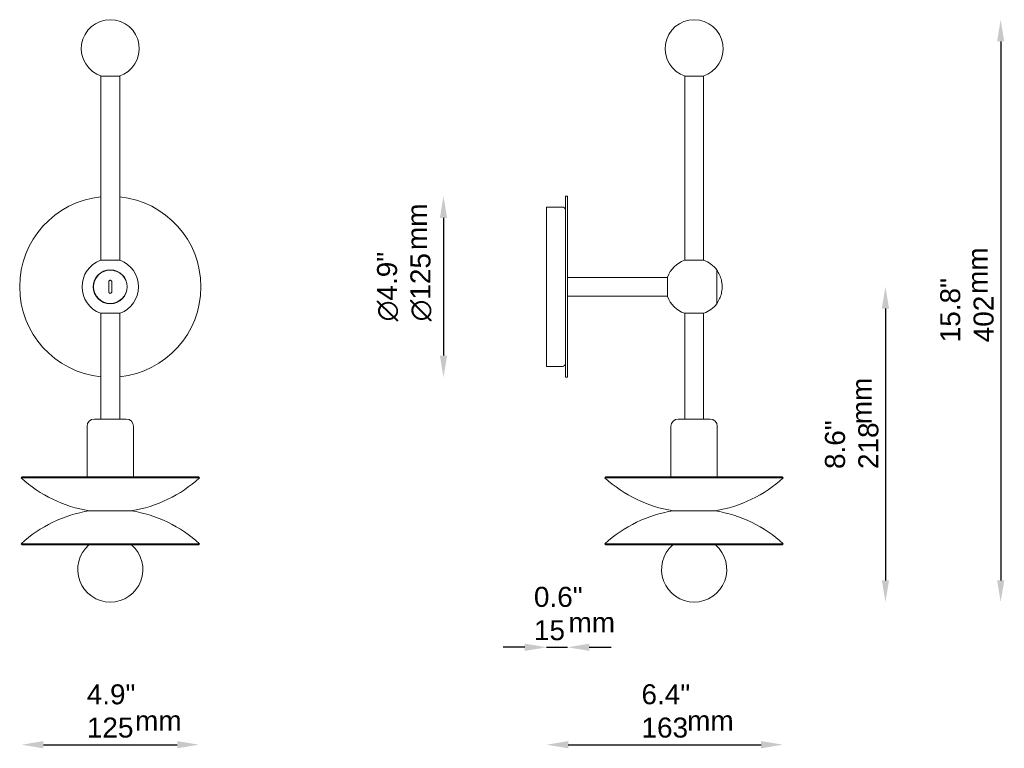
# Model space of a CAD drawing. Header units: millimetres. Extents: x 778 to 1458, y 636 to 1139.
import ezdxf

# ---------------------------------------------------------------- set-up
doc = ezdxf.new("R2010")
doc.units = ezdxf.units.MM
doc.header["$LTSCALE"] = 6
for name, color, linetype, lineweight in [('Symbol (ISO)', 7, 'Continuous', 25), ('Widoczne (ISO)', 7, 'Continuous', 50), ('Wymiar (ISO)', 7, 'Continuous', 25)]:
    doc.layers.add(name, color=color, linetype=linetype, lineweight=lineweight)
doc.styles.add('Tekst notatki (ISO)', font='arial.ttf')
doc.dimstyles.new('Domyślne (ISO)', dxfattribs={"dimscale": 6, "dimtxt": 2.3, "dimasz": 2.5, "dimexe": 3.175, "dimexo": 0, "dimgap": 0.762, "dimtad": 1, "dimdec": 1, "dimlfac": 0.03937, "dimzin": 0, "dimdsep": 46, "dimtxsty": 'Tekst notatki (ISO)', "dimcen": 0.09, "dimdle": 10, "dimclrd": 256, "dimclre": 256, "dimclrt": 256, "dimazin": 2, "dimtfac": 1, "dimtmove": 0, "dimatfit": 3, "dimfxl": 0, "dimtolj": 1, "dimlwd": -1, "dimlwe": -1, "dimarcsym": 0})

# ---------------------------------------------------------------- blocks, each defined once
blk = doc.blocks.new('*D4')
at = {"layer": 'Defpoints', "color": 0, "transparency": 16777216}
for p in [(1156.26, 1016.69), (1070.66, 891.69), (1156.26, 891.69)]:
    blk.add_point(p, dxfattribs=at)
at = {"layer": 'Wymiar (ISO)', "transparency": 16777216}
blk.add_line((1070.66, 1001.69), (1070.66, 906.69), dxfattribs=at)
for points in [[(1068.16, 1001.69), (1073.16, 1001.69), (1070.66, 1016.69)], [(1068.16, 906.69), (1073.16, 906.69), (1070.66, 891.69)]]:
    blk.add_solid(points, dxfattribs=at)
at = {"layer": 'Wymiar (ISO)', "transparency": 16777216, "insert": (1024.81, 930.37), "char_height": 13.8, "attachment_point": 1, "rotation": 90, "style": 'Tekst notatki (ISO)'}
blk.add_mtext('\\A1;{\\fAIGDT|b0|i0;\\ln}\\fArial|b0|i0;{\\H13.8000;4.9"}\\P∅125', dxfattribs=at)
blk = doc.blocks.new('*D5')
at = {"layer": 'Defpoints', "color": 0, "transparency": 16777216}
for p in [(1243.56, 1138.57), (1243.56, 736.54), (1455.06, 736.54)]:
    blk.add_point(p, dxfattribs=at)
at = {"layer": 'Wymiar (ISO)', "transparency": 16777216}
blk.add_line((1455.06, 1123.57), (1455.06, 751.54), dxfattribs=at)
for points in [[(1452.56, 1123.57), (1457.56, 1123.57), (1455.06, 1138.57)], [(1452.56, 751.54), (1457.56, 751.54), (1455.06, 736.54)]]:
    blk.add_solid(points, dxfattribs=at)
at = {"layer": 'Wymiar (ISO)', "transparency": 16777216, "insert": (1413.34, 915.87), "char_height": 13.8, "attachment_point": 1, "rotation": 90, "style": 'Tekst notatki (ISO)'}
blk.add_mtext('\\A1;15.8"\\P402', dxfattribs=at)
blk = doc.blocks.new('*D6')
at = {"layer": 'Defpoints', "color": 0, "transparency": 16777216}
for p in [(1141.76, 899.19), (1304.73, 822.69), (1304.73, 638.09)]:
    blk.add_point(p, dxfattribs=at)
at = {"layer": 'Wymiar (ISO)', "transparency": 16777216}
blk.add_line((1156.76, 638.09), (1289.73, 638.09), dxfattribs=at)
for points in [[(1156.76, 640.59), (1156.76, 635.59), (1141.76, 638.09)], [(1289.73, 640.59), (1289.73, 635.59), (1304.73, 638.09)]]:
    blk.add_solid(points, dxfattribs=at)
at = {"layer": 'Wymiar (ISO)', "transparency": 16777216, "insert": (1207.24, 679.82), "char_height": 13.8, "attachment_point": 1, "style": 'Tekst notatki (ISO)'}
blk.add_mtext('\\A1;6.4"\\P163', dxfattribs=at)
blk = doc.blocks.new('*D7')
at = {"layer": 'Defpoints', "color": 0, "transparency": 16777216}
for p in [(779.6, 776.42), (901.93, 776.42), (901.93, 638.09)]:
    blk.add_point(p, dxfattribs=at)
at = {"layer": 'Wymiar (ISO)', "transparency": 16777216}
blk.add_line((794.6, 638.09), (886.93, 638.09), dxfattribs=at)
for points in [[(794.6, 640.59), (794.6, 635.59), (779.6, 638.09)], [(886.93, 640.59), (886.93, 635.59), (901.93, 638.09)]]:
    blk.add_solid(points, dxfattribs=at)
at = {"layer": 'Wymiar (ISO)', "transparency": 16777216, "insert": (824.59, 679.73), "char_height": 13.8, "attachment_point": 1, "style": 'Tekst notatki (ISO)'}
blk.add_mtext('\\A1;\\fArial|b0|i0;{\\H13.7400;4.9"}\\P125', dxfattribs=at)
blk = doc.blocks.new('*D8')
at = {"layer": 'Defpoints', "color": 0, "transparency": 16777216}
for p in [(1156.26, 1016.69), (1141.76, 1009.19), (1156.26, 705.34)]:
    blk.add_point(p, dxfattribs=at)
at = {"layer": 'Wymiar (ISO)', "transparency": 16777216}
for p, q in [((1126.76, 705.34), (1111.76, 705.34)), ((1141.76, 705.34), (1156.26, 705.34)), ((1171.26, 705.34), (1186.26, 705.34))]:
    blk.add_line(p, q, dxfattribs=at)
for points in [[(1126.76, 707.84), (1126.76, 702.84), (1141.76, 705.34)], [(1171.26, 707.84), (1171.26, 702.84), (1156.26, 705.34)]]:
    blk.add_solid(points, dxfattribs=at)
at = {"layer": 'Wymiar (ISO)', "transparency": 16777216, "insert": (1133.04, 747.06), "char_height": 13.8, "attachment_point": 1, "style": 'Tekst notatki (ISO)'}
blk.add_mtext('\\A1;0.6"\\P15', dxfattribs=at)
blk = doc.blocks.new('*D9')
at = {"layer": 'Defpoints', "color": 0, "transparency": 16777216}
for p in [(1141.76, 954.19), (1243.56, 736.54), (1375.56, 736.54)]:
    blk.add_point(p, dxfattribs=at)
at = {"layer": 'Wymiar (ISO)', "transparency": 16777216}
blk.add_line((1375.56, 939.19), (1375.56, 751.54), dxfattribs=at)
for points in [[(1373.06, 939.19), (1378.06, 939.19), (1375.56, 954.19)], [(1373.06, 751.54), (1378.06, 751.54), (1375.56, 736.54)]]:
    blk.add_solid(points, dxfattribs=at)
at = {"layer": 'Wymiar (ISO)', "transparency": 16777216, "insert": (1333.84, 828.39), "char_height": 13.8, "attachment_point": 1, "rotation": 90, "style": 'Tekst notatki (ISO)'}
blk.add_mtext('\\A1;8.6"\\P218', dxfattribs=at)

msp = doc.modelspace()

# ---------------------------------------------------------------- linework, layer by layer
at = {"layer": 'Widoczne (ISO)', "linetype": 'Continuous', "lineweight": 5}
for p, q in [((847.27, 1099.49), (834.27, 1099.49)), ((834.27, 1099.49), (834.27, 972.49)), ((847.27, 1099.49), (847.27, 972.49)), ((1250.06, 1099.49), (1237.06, 1099.49)), ((1237.06, 1099.49), (1237.06, 972.49)), ((1250.06, 1099.49), (1250.06, 972.49)), ((1154.76, 891.69), (1154.76, 1016.69)), ((1154.76, 1016.69), (1156.26, 1016.69)), ((1156.26, 891.69), (1156.26, 1016.69)), ((1141.76, 1009.19), (1141.76, 899.19)), ((1152.76, 1009.19), (1141.76, 1009.19)), ((834.02, 972.49), (847.52, 972.49)), ((1236.81, 972.49), (1250.31, 972.49)), ((1259.12, 965.94), (1259.12, 942.44)), ((1225.26, 960.69), (1156.26, 960.69)), ((1225.26, 947.44), (1225.26, 960.94)), ((839.77, 957.69), (839.77, 950.69)), ((841.77, 950.69), (841.77, 957.69)), ((1225.26, 947.69), (1156.26, 947.69)), ((847.52, 935.9), (834.02, 935.9)), ((834.27, 862.89), (834.27, 935.9)), ((847.27, 862.89), (847.27, 935.9)), ((1250.31, 935.9), (1236.81, 935.9)), ((1237.06, 862.89), (1237.06, 935.9)), ((1250.06, 862.89), (1250.06, 935.9)), ((1152.76, 899.19), (1141.76, 899.19)), ((1154.76, 891.69), (1156.26, 891.69)), ((829.77, 862.89), (851.77, 862.89)), ((1232.56, 862.89), (1254.56, 862.89)), ((824.77, 857.89), (824.77, 823.07)), ((856.77, 857.89), (856.77, 823.07)), ((1227.56, 857.89), (1227.56, 823.07)), ((1259.56, 857.89), (1259.56, 823.07)), ((779.94, 823.07), (779.27, 822.32)), ((779.27, 822.32), (902.27, 822.32)), ((779.94, 823.07), (901.6, 823.07)), ((901.6, 823.07), (902.27, 822.32)), ((1182.73, 823.07), (1182.06, 822.32)), ((1182.06, 822.32), (1305.06, 822.32)), ((1182.73, 823.07), (1304.39, 823.07)), ((1304.39, 823.07), (1305.06, 822.32)), ((855.27, 799.56), (826.27, 799.56)), ((826.27, 799.56), (855.27, 799.56)), ((1258.06, 799.56), (1229.06, 799.56)), ((1229.06, 799.56), (1258.06, 799.56)), ((902.27, 776.79), (779.27, 776.79)), ((779.94, 776.05), (779.27, 776.79)), ((901.6, 776.05), (779.94, 776.05)), ((901.6, 776.05), (902.27, 776.79)), ((1305.06, 776.79), (1182.06, 776.79)), ((1182.73, 776.05), (1182.06, 776.79)), ((1304.39, 776.05), (1182.73, 776.05)), ((1304.39, 776.05), (1305.06, 776.79))]:
    msp.add_line(p, q, dxfattribs=at)
for radius in [11.75, 11.55]:
    msp.add_circle((840.77, 954.19), radius, dxfattribs=at)
for centre, radius, start, end in [((840.77, 1118.57), 20, 287.4576, 252.5424), ((1243.56, 1118.57), 20, 287.4576, 252.5424), ((840.77, 954.19), 62.5, 95.96956, 264.03044), ((840.77, 954.19), 62.5, 275.96956, 84.03044), ((1152.76, 1007.19), 2, 0, 90), ((840.77, 954.19), 19.5, 110.25225, 249.74775), ((840.77, 954.19), 19.5, 290.25225, 69.74775), ((1243.56, 954.19), 19.5, 110.25225, 159.74775), ((1243.56, 954.19), 19.5, 37.05376, 69.74775), ((1243.41, 954.19), 19.5, 13.34236, 36.32094), ((1243.41, 954.19), 19.47, 349.64634, 10.35366), ((1243.56, 954.19), 19.5, 200.25225, 249.74775), ((1243.41, 954.19), 19.5, 323.67906, 346.65764), ((1243.56, 954.19), 19.5, 290.25225, 322.94624), ((1152.76, 901.19), 2, 270, 0), ((829.77, 857.89), 5, 90, 180), ((851.77, 857.89), 5, 0, 90), ((1232.56, 857.89), 5, 90, 180), ((1254.56, 857.89), 5, 0, 90), ((840.77, 889.39), 91, 227.48182, 260.83137), ((840.77, 889.39), 91, 279.16863, 312.51818), ((1243.56, 889.39), 91, 227.48182, 260.83137), ((1243.56, 889.39), 91, 279.16863, 312.51818), ((840.77, 709.72), 91, 99.16863, 132.51818), ((840.77, 709.72), 91, 47.48182, 80.83137), ((1243.56, 709.72), 91, 99.16863, 132.51818), ((1243.56, 709.72), 91, 47.48182, 80.83137), ((840.77, 759.04), 22.5, 130.91032, 49.08968), ((1243.56, 759.04), 22.5, 130.91032, 49.08968)]:
    msp.add_arc(centre, radius, start, end, dxfattribs=at)
for points, knots in [([(839.77, 957.69), (839.77, 957.82), (839.79, 957.95), (839.9, 958.2), (839.97, 958.31), (840.15, 958.49), (840.26, 958.56), (840.51, 958.67), (840.64, 958.69), (840.89, 958.69), (841.03, 958.67), (841.27, 958.56), (841.38, 958.49), (841.56, 958.31), (841.64, 958.2), (841.74, 957.95), (841.77, 957.82), (841.77, 957.69)], [0, 0, 0, 0, 0.0383302, 0.0383302, 0.0766604, 0.0766604, 0.1142975, 0.1142975, 0.1519347, 0.1519347, 0.1895718, 0.1895718, 0.2272089, 0.2272089, 0.2655391, 0.2655391, 0.3038693, 0.3038693, 0.3038693, 0.3038693]), ([(1262.57, 957.69), (1262.54, 957.82), (1262.52, 957.95), (1262.47, 958.2), (1262.45, 958.31), (1262.42, 958.49), (1262.41, 958.56), (1262.39, 958.67), (1262.38, 958.69), (1262.38, 958.69)], [0, 0, 0, 0, 0.0383302, 0.0383302, 0.0766604, 0.0766604, 0.1142975, 0.1142975, 0.1519347, 0.1519347, 0.1519347, 0.1519347]), ([(841.77, 950.69), (841.77, 950.57), (841.74, 950.43), (841.64, 950.18), (841.56, 950.07), (841.38, 949.89), (841.27, 949.82), (841.03, 949.72), (840.89, 949.69), (840.64, 949.69), (840.51, 949.72), (840.26, 949.82), (840.15, 949.89), (839.97, 950.07), (839.9, 950.18), (839.79, 950.43), (839.77, 950.57), (839.77, 950.69)], [0, 0, 0, 0, 0.0383302, 0.0383302, 0.0766604, 0.0766604, 0.1142975, 0.1142975, 0.1519347, 0.1519347, 0.1895718, 0.1895718, 0.2272089, 0.2272089, 0.2655391, 0.2655391, 0.3038693, 0.3038693, 0.3038693, 0.3038693]), ([(1262.38, 949.69), (1262.38, 949.69), (1262.39, 949.72), (1262.41, 949.82), (1262.42, 949.89), (1262.45, 950.07), (1262.47, 950.18), (1262.52, 950.43), (1262.54, 950.57), (1262.57, 950.69)], [0.1519347, 0.1519347, 0.1519347, 0.1519347, 0.1895718, 0.1895718, 0.2272089, 0.2272089, 0.2655391, 0.2655391, 0.3038693, 0.3038693, 0.3038693, 0.3038693])]:
    msp.add_open_spline(points, degree=3, knots=knots, dxfattribs=at)

# ---------------------------------------------------------------- texts
at = {"layer": 'Symbol (ISO)', "char_height": 13.8, "width": 32.1229, "attachment_point": 1, "rotation": 90, "style": 'Tekst notatki (ISO)'}
for insert in [(1045.44, 979.52), (1432.21, 949.26), (1352.26, 859.32)]:
    msp.add_mtext('\\fArial|b0|i0;mm', dxfattribs=dict(at, insert=insert))
at = {"layer": 'Symbol (ISO)', "char_height": 13.8, "width": 32.1229, "attachment_point": 1, "style": 'Tekst notatki (ISO)'}
for insert in [(1156.91, 729.36), (857.87, 661.53), (1238.75, 661.56)]:
    msp.add_mtext('\\fArial|b0|i0;mm', dxfattribs=dict(at, insert=insert))

# ---------------------------------------------------------------- dimensions: what is measured, and where the dimension line sits
at = {"layer": 'Wymiar (ISO)'}
for base, p1, p2, angle, text, override, picture, middle in [((1455.06, 736.54), (1243.56, 1138.57), (1243.56, 736.54), 90, '<>"\\P402', {"dimgap": 0.762, "dimdec": 1, "dimlfac": 0.03937, "dimpost": '\\X', "dimse1": 1, "dimse2": 1, "dimtol": 0, "dimlim": 0, "dimtp": 0, "dimtm": 0, "dimtdec": 2, "dimtofl": 0, "dimatfit": 1, "dimtvp": -0.25}, '*D5', (1455.06, 936.56)), ((1070.66, 891.69), (1156.26, 1016.69), (1156.26, 891.69), 90, '{\\fAIGDT|b0|i0;\\ln}\\fArial|b0|i0;{\\H13.8000;<>"}\\P∅125', {"dimgap": 0.762, "dimdec": 1, "dimlfac": 0.03937, "dimpost": '\\X', "dimse1": 1, "dimse2": 1, "dimtol": 0, "dimlim": 0, "dimtp": 0, "dimtm": 0, "dimtdec": 2, "dimtofl": 0, "dimatfit": 1, "dimtvp": -0.25}, '*D4', (1070.66, 954.19)), ((1375.56, 736.54), (1141.76, 954.19), (1243.56, 736.54), 90, '<>"\\P218', {"dimgap": 0.762, "dimdec": 1, "dimlfac": 0.03937, "dimpost": '\\X', "dimse1": 1, "dimse2": 1, "dimtol": 0, "dimlim": 0, "dimtp": 0, "dimtm": 0, "dimtdec": 2, "dimtofl": 0, "dimatfit": 1, "dimtvp": -0.25}, '*D9', (1375.56, 844.37)), ((901.93, 638.09), (779.6, 776.42), (901.93, 776.42), 180, '\\fArial|b0|i0;{\\H13.7400;<>"}\\P125', {"dimgap": 0.762, "dimdec": 1, "dimlfac": 0.040382, "dimpost": '\\X', "dimse1": 1, "dimse2": 1, "dimtol": 0, "dimlim": 0, "dimtp": 0, "dimtm": 0, "dimtdec": 2, "dimtofl": 0, "dimatfit": 1, "dimtvp": -0.25}, '*D7', (840.77, 638.09))]:
    dim = msp.add_linear_dim(base=base, p1=p1, p2=p2, angle=angle, text=text, dimstyle='Domyślne (ISO)', override=override, dxfattribs=at)
    dim.commit()
    dim.dimension.update_dxf_attribs({"geometry": picture, "text_midpoint": middle, "dimtype": 160})
for base, p1, p2, text, override, picture, middle in [((1156.26, 705.34), (1141.76, 1009.19), (1156.26, 1016.69), '<>"\\P15', {"dimgap": 0.762, "dimdec": 1, "dimlfac": 0.03937, "dimpost": '\\X', "dimse1": 1, "dimse2": 1, "dimtol": 0, "dimlim": 0, "dimtp": 0, "dimtm": 0, "dimtdec": 2, "dimtofl": 1, "dimatfit": 1, "dimtvp": -0.25}, '*D8', (1149.01, 705.34)), ((1304.73, 638.09), (1141.76, 899.19), (1304.73, 822.69), '<>"\\P163', {"dimgap": 0.762, "dimdec": 1, "dimlfac": 0.03937, "dimpost": '\\X', "dimse1": 1, "dimse2": 1, "dimtol": 0, "dimlim": 0, "dimtp": 0, "dimtm": 0, "dimtdec": 2, "dimtofl": 0, "dimatfit": 1, "dimtvp": -0.25}, '*D6', (1223.24, 638.09))]:
    dim = msp.add_linear_dim(base=base, p1=p1, p2=p2, text=text, dimstyle='Domyślne (ISO)', override=override, dxfattribs=at)
    dim.commit()
    dim.dimension.update_dxf_attribs({"geometry": picture, "text_midpoint": middle, "dimtype": 160})

doc.saveas('drawing.dxf')
